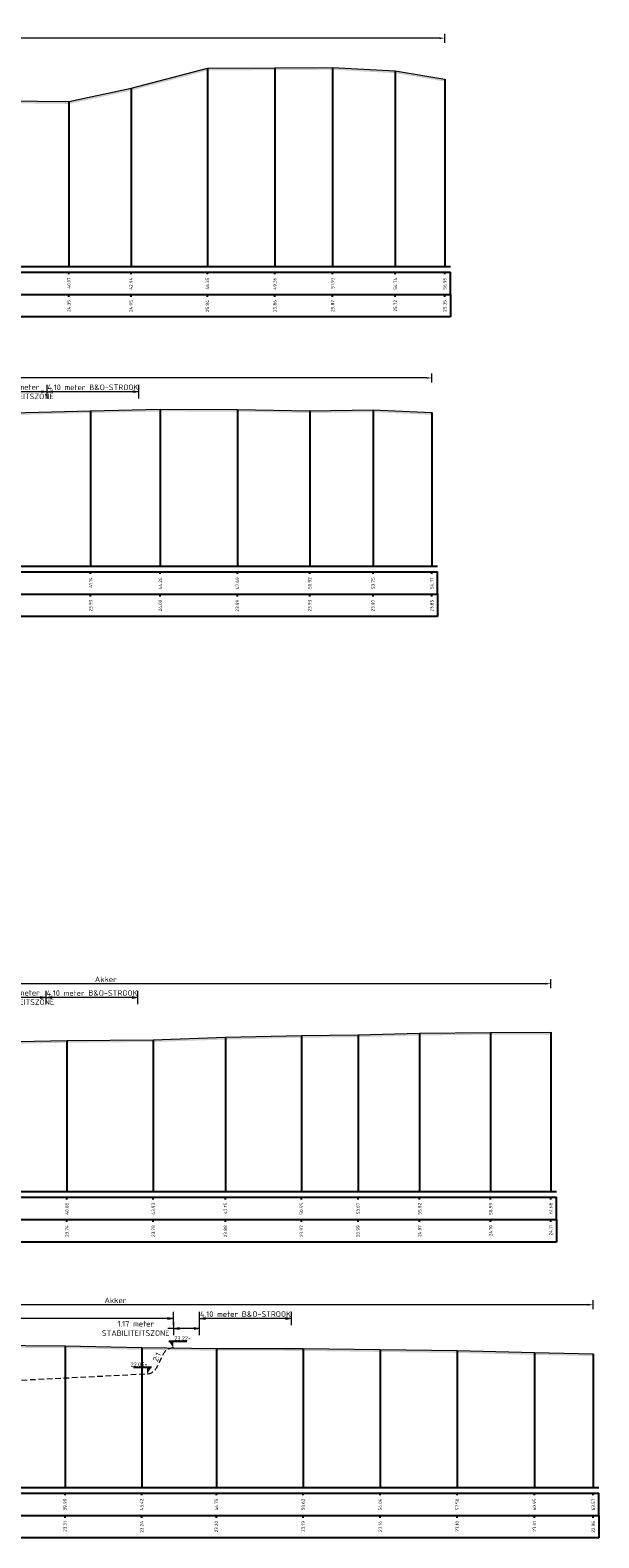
# Model space of a CAD drawing. Header units: metres. Extents: x 184077 to 190380, y 346696 to 349666.
# Tile 250 of 256: x 190163 to 190188, y 349142 to 349209. Entities that reach past the tile are written whole.
import ezdxf
from ezdxf.enums import TextEntityAlignment as Align

# ---------------------------------------------------------------- set-up
doc = ezdxf.new("R2010")
doc.units = ezdxf.units.M
doc.header["$PDMODE"] = 35
doc.header["$PDSIZE"] = 0.075
doc.linetypes.add('DASHED2', pattern=[0.375, 0.25, -0.125])
for name, color, linetype, lineweight in [('profiel', 8, 'Continuous', 0), ('X-ME-AL-PROFIEL_HUIDIG MAAIVELD-GD', 252, 'Continuous', 0), ('X-XX-AL-DETAIL1-M', 7, 'Continuous', 18), ('X-XX-AL-PEILMAAT-SD', 7, 'Continuous', 25), ('X01-XX-AL-M', 7, 'Continuous', 18)]:
    doc.layers.add(name, color=color, linetype=linetype, lineweight=lineweight)
doc.layers.add('TOE-WE-OB-NATUUROEVER-O', color=7, linetype='Continuous', lineweight=18, true_color=0xedb868)
doc.layers.add('X-ME-AL-PROFIELRASTER-S', color=7, linetype='Continuous')
doc.styles.add('NLCS-ISO', font='NLCS-ISO.ttf', dxfattribs={"height": 1.8})
doc.styles.add('NLCS-ISO-ANNOTATIVE-T18', font='NLCS-ISO.ttf', dxfattribs={"height": 1.8})
doc.styles.add('NLCS-ISO-M100-T25', font='NLCS-ISO.ttf', dxfattribs={"height": 0.25})
doc.dimstyles.new('NLCS-M100-T25-PIJL_L2_H1', dxfattribs={"dimscale": 0.1, "dimtxt": 2.5, "dimasz": 2.5, "dimexe": 2, "dimexo": 2, "dimgap": 0.7, "dimtad": 1, "dimzin": 0, "dimdsep": 46, "dimtxsty": 'NLCS-ISO-M100-T25', "dimcen": 0, "dimdle": 2, "dimclrd": 256, "dimclre": 256, "dimclrt": 256, "dimadec": 1, "dimazin": 0, "dimtfac": 1, "dimtdec": 3, "dimtofl": 0, "dimtmove": 0, "dimatfit": 3, "dimfxl": 2, "dimfxlon": 1, "dimtfillclr": 256, "dimtolj": 1, "dimtzin": 0, "dimlwd": -1, "dimlwe": -1, "dimarcsym": 0})
doc.dimstyles.new('NLCS-M100-T25-PIJL_L3_H2', dxfattribs={"dimscale": 0.1, "dimtxt": 2.5, "dimasz": 2.5, "dimexe": 2, "dimexo": 2, "dimgap": 0.7, "dimtad": 1, "dimdec": 3, "dimzin": 0, "dimdsep": 46, "dimtxsty": 'NLCS-ISO-M100-T25', "dimcen": 0, "dimdle": 2, "dimclrd": 256, "dimclre": 256, "dimclrt": 256, "dimazin": 0, "dimtfac": 1, "dimtdec": 3, "dimtofl": 0, "dimtmove": 0, "dimatfit": 3, "dimfxl": 2, "dimfxlon": 1, "dimtfillclr": 256, "dimtolj": 1, "dimtzin": 0, "dimlwd": -1, "dimlwe": -1, "dimarcsym": 0})

# ---------------------------------------------------------------- blocks, each defined once
blk = doc.blocks.new('SAL-PROFIELRASTER_BALK_EIND1-D')
at = {"color": 0, "linetype": 'ByBlock', "lineweight": -2}
blk.add_line((1, -12.5), (1, -2.5), dxfattribs=at)
at = {"color": 0, "linetype": 'ByBlock', "lineweight": -2, "flags": 128}
for points in [[(0, 0), (1, 0)], [(0, -2.5), (1, -2.5)], [(0, -12.5), (1, -12.5)]]:
    blk.add_lwpolyline(points, dxfattribs=at)
blk = doc.blocks.new('SAL-PROFIELRASTER_BALK_EIND2-D')
at = {"color": 0, "linetype": 'ByBlock', "lineweight": -2}
for p, q in [((1, -2.5), (1, -12.5)), ((1, -12.5), (0, -12.5))]:
    blk.add_line(p, q, dxfattribs=at)
blk = doc.blocks.new('SAL-PROFIELRASTER_BALK_DATA-D')
at = {"color": 0, "linetype": 'ByBlock', "lineweight": -2}
blk.add_lwpolyline([(0, -3.5), (0, -2.5)], dxfattribs=at)
at = {"color": 0, "linetype": 'ByBlock', "lineweight": -2, "style": 'NLCS-ISO-ANNOTATIVE-T18'}
blk.add_attdef('GETAL', text='', height=1.5, rotation=90, dxfattribs=at).set_placement((0.75, -5), align=Align.RIGHT)
blk = doc.blocks.new('SAL-PROFIELRASTER_AANHAAL-D')
at = {"color": 9, "linetype": 'ByBlock', "lineweight": -2, "flags": 128}
blk.add_lwpolyline([(0, 1), (0, 0)], dxfattribs=at)
blk = doc.blocks.new('*D24')
at = {"layer": 'Defpoints', "color": 0, "transparency": 16777216}
for p in [(190132.246, 349209.127), (190132.246, 349198.946), (190181.072, 349198.946)]:
    blk.add_point(p, dxfattribs=at)
at = {"layer": 'X-XX-AL-DETAIL1-M', "transparency": 16777216}
for p, q in [((190132.246, 349208.927), (190132.246, 349209.327)), ((190180.822, 349209.127), (190132.496, 349209.127)), ((190181.072, 349208.927), (190181.072, 349209.327))]:
    blk.add_line(p, q, dxfattribs=at)
for points in [[(190132.496, 349209.168), (190132.496, 349209.085), (190132.246, 349209.127)], [(190180.822, 349209.168), (190180.822, 349209.085), (190181.072, 349209.127)]]:
    blk.add_solid(points, dxfattribs=at)
at = {"layer": 'X-XX-AL-DETAIL1-M', "color": 10, "transparency": 16777216, "insert": (190156.659, 349209.322), "char_height": 0.25, "attachment_point": 5, "style": 'NLCS-ISO-M100-T25'}
blk.add_mtext('\\A1;Gras', dxfattribs=at)
blk = doc.blocks.new('*D26')
at = {"layer": 'Defpoints', "color": 0, "transparency": 16777216}
for p in [(190130.936, 349193.972), (190130.936, 349185.578), (190180.491, 349185.578)]:
    blk.add_point(p, dxfattribs=at)
at = {"layer": 'X-XX-AL-DETAIL1-M', "transparency": 16777216}
for p, q in [((190130.936, 349193.772), (190130.936, 349194.172)), ((190180.241, 349193.972), (190131.186, 349193.972)), ((190180.491, 349193.772), (190180.491, 349194.172))]:
    blk.add_line(p, q, dxfattribs=at)
for points in [[(190131.186, 349194.014), (190131.186, 349193.931), (190130.936, 349193.972)], [(190180.241, 349194.014), (190180.241, 349193.931), (190180.491, 349193.972)]]:
    blk.add_solid(points, dxfattribs=at)
at = {"layer": 'X-XX-AL-DETAIL1-M', "color": 10, "transparency": 16777216, "insert": (190155.714, 349194.167), "char_height": 0.25, "attachment_point": 5, "style": 'NLCS-ISO-M100-T25'}
blk.add_mtext('\\A1;Gras', dxfattribs=at)
blk = doc.blocks.new('*D30')
at = {"layer": 'Defpoints', "color": 0, "transparency": 16777216}
for p in [(190146.075, 349166.953), (190146.075, 349157.679), (190185.803, 349157.679)]:
    blk.add_point(p, dxfattribs=at)
at = {"layer": 'X-XX-AL-DETAIL1-M', "transparency": 16777216}
for p, q in [((190146.075, 349166.753), (190146.075, 349167.153)), ((190185.553, 349166.953), (190146.325, 349166.953)), ((190185.803, 349166.753), (190185.803, 349167.153))]:
    blk.add_line(p, q, dxfattribs=at)
for points in [[(190146.325, 349166.995), (190146.325, 349166.912), (190146.075, 349166.953)], [(190185.553, 349166.995), (190185.553, 349166.912), (190185.803, 349166.953)]]:
    blk.add_solid(points, dxfattribs=at)
at = {"layer": 'X-XX-AL-DETAIL1-M', "color": 10, "transparency": 16777216, "insert": (190165.939, 349167.148), "char_height": 0.25, "attachment_point": 5, "style": 'NLCS-ISO-M100-T25'}
blk.add_mtext('\\A1;Akker', dxfattribs=at)
blk = doc.blocks.new('*D33')
at = {"layer": 'Defpoints', "color": 0, "transparency": 16777216}
for p in [(190145.044, 349152.633), (190145.044, 349144.485), (190187.697, 349144.485)]:
    blk.add_point(p, dxfattribs=at)
at = {"layer": 'X-XX-AL-DETAIL1-M', "transparency": 16777216}
for p, q in [((190145.044, 349152.433), (190145.044, 349152.833)), ((190187.447, 349152.633), (190145.294, 349152.633)), ((190187.697, 349152.433), (190187.697, 349152.833))]:
    blk.add_line(p, q, dxfattribs=at)
for points in [[(190145.294, 349152.675), (190145.294, 349152.591), (190145.044, 349152.633)], [(190187.447, 349152.675), (190187.447, 349152.591), (190187.697, 349152.633)]]:
    blk.add_solid(points, dxfattribs=at)
at = {"layer": 'X-XX-AL-DETAIL1-M', "color": 10, "transparency": 16777216, "insert": (190166.37, 349152.828), "char_height": 0.25, "attachment_point": 5, "style": 'NLCS-ISO-M100-T25'}
blk.add_mtext('\\A1;Akker', dxfattribs=at)
blk = doc.blocks.new('_Closed')
at = {"color": 0, "linetype": 'ByBlock', "lineweight": -2}
for p, q in [((-1, 0.17), (0, 0)), ((-1, 0.17), (-1, -0.17)), ((0, 0), (-1, -0.17)), ((0, 0), (-1, 0))]:
    blk.add_line(p, q, dxfattribs=at)
blk = doc.blocks.new('*D91')
at = {"layer": 'Defpoints', "color": 0, "transparency": 16777216}
for p in [(190132.248, 349152.02), (190168.958, 349147.464), (190132.248, 349146.387)]:
    blk.add_point(p, dxfattribs=at)
at = {"layer": 'X01-XX-AL-M', "color": 11, "transparency": 16777216}
for p, q in [((190132.248, 349151.72), (190132.248, 349152.32)), ((190168.708, 349152.02), (190132.498, 349152.02)), ((190168.958, 349151.72), (190168.958, 349152.32))]:
    blk.add_line(p, q, dxfattribs=at)
at = {"layer": 'X01-XX-AL-M', "color": 11, "transparency": 16777216, "xscale": 0.25, "yscale": 0.25, "zscale": 0.25, "rotation": 180}
blk.add_blockref('_Closed', (190132.248, 349152.02), dxfattribs=at)
at = {"layer": 'X01-XX-AL-M', "color": 11, "transparency": 16777216, "xscale": 0.25, "yscale": 0.25, "zscale": 0.25}
blk.add_blockref('_Closed', (190168.958, 349152.02), dxfattribs=at)
at = {"layer": 'X01-XX-AL-M', "color": 11, "transparency": 16777216, "insert": (190150.603, 349152.215), "char_height": 0.25, "attachment_point": 5, "style": 'NLCS-ISO-M100-T25'}
blk.add_mtext('\\A1;36.71 meter BEREKENDE EROSIELENGTE', dxfattribs=at)
blk = doc.blocks.new('*D102')
at = {"layer": 'Defpoints', "color": 0, "transparency": 16777216}
for p in [(190163.316, 349193.359), (190163.316, 349188.69), (190167.416, 349188.767)]:
    blk.add_point(p, dxfattribs=at)
at = {"layer": 'X01-XX-AL-M', "color": 11, "transparency": 16777216}
for p, q in [((190163.316, 349193.059), (190163.316, 349193.659)), ((190167.416, 349193.059), (190167.416, 349193.659)), ((190167.166, 349193.359), (190163.566, 349193.359))]:
    blk.add_line(p, q, dxfattribs=at)
at = {"layer": 'X01-XX-AL-M', "color": 11, "transparency": 16777216, "xscale": 0.25, "yscale": 0.25, "zscale": 0.25, "rotation": 180}
blk.add_blockref('_Closed', (190163.316, 349193.359), dxfattribs=at)
at = {"layer": 'X01-XX-AL-M', "color": 11, "transparency": 16777216, "xscale": 0.25, "yscale": 0.25, "zscale": 0.25}
blk.add_blockref('_Closed', (190167.416, 349193.359), dxfattribs=at)
at = {"layer": 'X01-XX-AL-M', "color": 11, "transparency": 16777216, "insert": (190165.366, 349193.555), "char_height": 0.25, "attachment_point": 5, "style": 'NLCS-ISO-M100-T25'}
blk.add_mtext('\\A1;4.10 meter B&O-STROOK', dxfattribs=at)
blk = doc.blocks.new('*D103')
at = {"layer": 'Defpoints', "color": 0, "transparency": 16777216}
for p in [(190160.89, 349193.359), (190160.89, 349192.886), (190163.316, 349192.072)]:
    blk.add_point(p, dxfattribs=at)
at = {"layer": 'X01-XX-AL-M', "color": 11, "transparency": 16777216}
for p, q in [((190160.89, 349193.086), (190160.89, 349193.659)), ((190163.316, 349193.059), (190163.316, 349193.659)), ((190163.066, 349193.359), (190161.14, 349193.359))]:
    blk.add_line(p, q, dxfattribs=at)
at = {"layer": 'X01-XX-AL-M', "color": 11, "transparency": 16777216, "xscale": 0.25, "yscale": 0.25, "zscale": 0.25, "rotation": 180}
blk.add_blockref('_Closed', (190160.89, 349193.359), dxfattribs=at)
at = {"layer": 'X01-XX-AL-M', "color": 11, "transparency": 16777216, "xscale": 0.25, "yscale": 0.25, "zscale": 0.25}
blk.add_blockref('_Closed', (190163.316, 349193.359), dxfattribs=at)
at = {"layer": 'X01-XX-AL-M', "color": 11, "transparency": 16777216, "insert": (190162.103, 349193.359), "char_height": 0.25, "attachment_point": 5, "style": 'NLCS-ISO-M100-T25'}
blk.add_mtext('\\A1;2.43 meter\\PSTABILITEITSZONE', dxfattribs=at)
blk = doc.blocks.new('*D104')
at = {"layer": 'Defpoints', "color": 0, "transparency": 16777216}
for p in [(190163.276, 349166.341), (190163.276, 349161.671), (190167.376, 349161.748)]:
    blk.add_point(p, dxfattribs=at)
at = {"layer": 'X01-XX-AL-M', "color": 11, "transparency": 16777216}
for p, q in [((190163.276, 349166.041), (190163.276, 349166.641)), ((190167.126, 349166.341), (190163.526, 349166.341)), ((190167.376, 349166.041), (190167.376, 349166.641))]:
    blk.add_line(p, q, dxfattribs=at)
at = {"layer": 'X01-XX-AL-M', "color": 11, "transparency": 16777216, "xscale": 0.25, "yscale": 0.25, "zscale": 0.25, "rotation": 180}
blk.add_blockref('_Closed', (190163.276, 349166.341), dxfattribs=at)
at = {"layer": 'X01-XX-AL-M', "color": 11, "transparency": 16777216, "xscale": 0.25, "yscale": 0.25, "zscale": 0.25}
blk.add_blockref('_Closed', (190167.376, 349166.341), dxfattribs=at)
at = {"layer": 'X01-XX-AL-M', "color": 11, "transparency": 16777216, "insert": (190165.326, 349166.536), "char_height": 0.25, "attachment_point": 5, "style": 'NLCS-ISO-M100-T25'}
blk.add_mtext('\\A1;4.10 meter B&O-STROOK', dxfattribs=at)
blk = doc.blocks.new('*D105')
at = {"layer": 'Defpoints', "color": 0, "transparency": 16777216}
for p in [(190160.977, 349166.341), (190160.977, 349165.867), (190163.276, 349165.053)]:
    blk.add_point(p, dxfattribs=at)
at = {"layer": 'X01-XX-AL-M', "color": 11, "transparency": 16777216}
for p, q in [((190160.977, 349166.067), (190160.977, 349166.641)), ((190163.026, 349166.341), (190161.227, 349166.341)), ((190163.276, 349166.041), (190163.276, 349166.641))]:
    blk.add_line(p, q, dxfattribs=at)
at = {"layer": 'X01-XX-AL-M', "color": 11, "transparency": 16777216, "xscale": 0.25, "yscale": 0.25, "zscale": 0.25, "rotation": 180}
blk.add_blockref('_Closed', (190160.977, 349166.341), dxfattribs=at)
at = {"layer": 'X01-XX-AL-M', "color": 11, "transparency": 16777216, "xscale": 0.25, "yscale": 0.25, "zscale": 0.25}
blk.add_blockref('_Closed', (190163.276, 349166.341), dxfattribs=at)
at = {"layer": 'X01-XX-AL-M', "color": 11, "transparency": 16777216, "insert": (190162.127, 349166.341), "char_height": 0.25, "attachment_point": 5, "style": 'NLCS-ISO-M100-T25'}
blk.add_mtext('\\A1;2.30 meter\\PSTABILITEITSZONE', dxfattribs=at)
blk = doc.blocks.new('*D106')
at = {"layer": 'Defpoints', "color": 0, "transparency": 16777216}
for p in [(190170.126, 349152.02), (190170.126, 349147.35), (190174.226, 349147.428)]:
    blk.add_point(p, dxfattribs=at)
at = {"layer": 'X01-XX-AL-M', "color": 11, "transparency": 16777216}
for p, q in [((190170.126, 349151.72), (190170.126, 349152.32)), ((190173.976, 349152.02), (190170.376, 349152.02)), ((190174.226, 349151.72), (190174.226, 349152.32))]:
    blk.add_line(p, q, dxfattribs=at)
at = {"layer": 'X01-XX-AL-M', "color": 11, "transparency": 16777216, "xscale": 0.25, "yscale": 0.25, "zscale": 0.25, "rotation": 180}
blk.add_blockref('_Closed', (190170.126, 349152.02), dxfattribs=at)
at = {"layer": 'X01-XX-AL-M', "color": 11, "transparency": 16777216, "xscale": 0.25, "yscale": 0.25, "zscale": 0.25}
blk.add_blockref('_Closed', (190174.226, 349152.02), dxfattribs=at)
at = {"layer": 'X01-XX-AL-M', "color": 11, "transparency": 16777216, "insert": (190172.176, 349152.215), "char_height": 0.25, "attachment_point": 5, "style": 'NLCS-ISO-M100-T25'}
blk.add_mtext('\\A1;4.10 meter B&O-STROOK', dxfattribs=at)
blk = doc.blocks.new('*D107')
at = {"layer": 'Defpoints', "color": 0, "transparency": 16777216}
for p in [(190168.958, 349152.32), (190168.958, 349151.576), (190170.126, 349150.806)]:
    blk.add_point(p, dxfattribs=at)
at = {"layer": 'X01-XX-AL-M', "color": 11, "transparency": 16777216}
for p, q in [((190168.958, 349151.576), (190168.708, 349151.576)), ((190168.958, 349151.876), (190168.958, 349151.276)), ((190169.876, 349151.576), (190169.208, 349151.576)), ((190170.126, 349151.276), (190170.126, 349151.876))]:
    blk.add_line(p, q, dxfattribs=at)
at = {"layer": 'X01-XX-AL-M', "color": 11, "transparency": 16777216, "xscale": 0.25, "yscale": 0.25, "zscale": 0.25, "rotation": 180}
blk.add_blockref('_Closed', (190168.958, 349151.576), dxfattribs=at)
at = {"layer": 'X01-XX-AL-M', "color": 11, "transparency": 16777216, "xscale": 0.25, "yscale": 0.25, "zscale": 0.25}
blk.add_blockref('_Closed', (190170.126, 349151.576), dxfattribs=at)
at = {"layer": 'X01-XX-AL-M', "color": 11, "transparency": 16777216, "insert": (190167.275, 349151.576), "char_height": 0.25, "attachment_point": 5, "style": 'NLCS-ISO-M100-T25'}
blk.add_mtext('\\A1;1.17 meter\\PSTABILITEITSZONE', dxfattribs=at)
blk = doc.blocks.new('SAL-PEILMAAT_INFRACAD_H01-SOD')
blk.add_line((-2, 3), (6, 3))
blk.add_solid([(-2, 3), (0, 3), (0, 0)])
at = {"style": 'NLCS-ISO'}
blk.add_attdef('...', (0.4, 3.4), '', height=1.8, dxfattribs=at)

msp = doc.modelspace()

# ---------------------------------------------------------------- hatches: boundary and pattern name
at = {"layer": 'X-ME-AL-PROFIEL_HUIDIG MAAIVELD-GD'}
h = msp.add_hatch(dxfattribs=at)
h.set_pattern_fill('AGR-MAAIVELD', color=256, scale=0.05, pattern_type=2)
h.set_pattern_definition([(45, (0, -18.85015), (-0.25000007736, 0.25000007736), []), (45, (-0.0357, -18.81444), (0, 0.50000015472), [0.3535535, -0.3535535]), (45, (-0.07143, -18.77872), (0, 0.50000015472), [0.3535535, -0.3535535]), (45, (-0.10764, -18.7425), (0, 0.50000015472), [0.3535535, -0.3535535]), (45, (-0.14286, -18.7073), (0, 0.50000015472), [0.3535535, -0.3535535]), (45, (-0.17857, -18.67158), (0, 0.50000015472), [0.3535535, -0.3535535]), (45, (-0.2143, -18.63587), (0, 0.50000015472), [0.3535535, -0.3535535]), (315, (0, -18.85015), (0.25000007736, 0.25000007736), []), (315, (0.0357, -18.81444), (0.50000015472, -1e-16), [0.3535535, -0.3535535]), (315, (0.07143, -18.77872), (0.50000015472, -1e-16), [0.3535535, -0.3535535]), (315, (0.10764, -18.7425), (0.50000015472, -1e-16), [0.3535535, -0.3535535]), (315, (0.14286, -18.7073), (0.50000015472, -1e-16), [0.3535535, -0.3535535]), (315, (0.17857, -18.67158), (0.50000015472, -1e-16), [0.3535535, -0.3535535]), (315, (0.2143, -18.63587), (0.50000015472, -1e-16), [0.3535535, -0.3535535])])
h.paths.add_polyline_path([(190181.0721, 349207.2967), (190178.8608, 349207.6667), (190176.0598, 349207.8187), (190173.4841, 349207.8067), (190170.4754, 349207.7887), (190167.0656, 349206.8917), (190164.2913, 349206.2967), (190161.5153, 349206.3287), (190158.7128, 349206.2107), (190155.952, 349206.1987), (190152.8187, 349206.1307), (190149.7396, 349206.0717), (190147.0312, 349206.0307), (190144.3958, 349205.9367), (190141.1841, 349205.8657), (190138.8365, 349205.7007), (190136.9881, 349205.3557), (190135.2525, 349204.8807), (190134.2946, 349204.5567), (190132.976, 349204.1617), (190132.2457, 349203.3827), (190130.5674, 349202.9827), (190128.9467, 349202.6897), (190127.1285, 349202.5177), (190125.0589, 349202.1957), (190124.1252, 349201.8307), (190124.1252, 349201.7307), (190125.0589, 349202.0957), (190127.1285, 349202.4177), (190128.9467, 349202.5897), (190130.5674, 349202.8827), (190132.2457, 349203.2827), (190132.976, 349204.0617), (190134.2946, 349204.4567), (190135.2525, 349204.7807), (190136.9881, 349205.2557), (190138.8365, 349205.6007), (190141.1841, 349205.7657), (190144.3958, 349205.8367), (190147.0312, 349205.9307), (190149.7396, 349205.9717), (190152.8187, 349206.0307), (190155.952, 349206.0987), (190158.7128, 349206.1107), (190161.5153, 349206.2287), (190164.2913, 349206.1967), (190167.0656, 349206.7917), (190170.4754, 349207.6887), (190173.4841, 349207.7067), (190176.0598, 349207.7187), (190178.8608, 349207.5667), (190181.0721, 349207.1967)])
h = msp.add_hatch(dxfattribs=at)
h.set_pattern_fill('AGR-MAAIVELD', color=256, scale=0.05, pattern_type=2)
h.set_pattern_definition([(45, (0, -17.21814), (-0.25000007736, 0.25000007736), []), (45, (-0.0357, -17.18243), (0, 0.50000015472), [0.3535535, -0.3535535]), (45, (-0.07143, -17.1467), (0, 0.50000015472), [0.3535535, -0.3535535]), (45, (-0.10764, -17.1105), (0, 0.50000015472), [0.3535535, -0.3535535]), (45, (-0.14286, -17.0753), (0, 0.50000015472), [0.3535535, -0.3535535]), (45, (-0.17857, -17.03957), (0, 0.50000015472), [0.3535535, -0.3535535]), (45, (-0.2143, -17.00386), (0, 0.50000015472), [0.3535535, -0.3535535]), (315, (0, -17.21814), (0.25000007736, 0.25000007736), []), (315, (0.0357, -17.18243), (0.50000015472, -1e-16), [0.3535535, -0.3535535]), (315, (0.07143, -17.1467), (0.50000015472, -1e-16), [0.3535535, -0.3535535]), (315, (0.10764, -17.1105), (0.50000015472, -1e-16), [0.3535535, -0.3535535]), (315, (0.14286, -17.0753), (0.50000015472, -1e-16), [0.3535535, -0.3535535]), (315, (0.17857, -17.03957), (0.50000015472, -1e-16), [0.3535535, -0.3535535]), (315, (0.2143, -17.00386), (0.50000015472, -1e-16), [0.3535535, -0.3535535])])
h.paths.add_polyline_path([(190180.4912, 349192.4277), (190180.4912, 349192.3277), (190177.8709, 349192.4487), (190175.041, 349192.4037), (190171.8114, 349192.4717), (190168.3694, 349192.4777), (190165.2637, 349192.4117), (190161.7721, 349192.3227), (190158.6959, 349192.4137), (190155.4933, 349192.3857), (190152.0871, 349192.3167), (190148.9736, 349192.2997), (190146.2956, 349192.3077), (190143.5328, 349192.2847), (190141.098, 349192.1717), (190139.1912, 349192.0137), (190136.9834, 349191.5327), (190134.917, 349191.0547), (190132.6764, 349190.5207), (190130.9364, 349189.8957), (190129.7693, 349189.5267), (190128.03, 349189.2257), (190126.3118, 349189.0217), (190125.2731, 349188.7827), (190124.1252, 349188.2207), (190124.1252, 349188.3207), (190125.2731, 349188.8827), (190126.3118, 349189.1217), (190128.03, 349189.3257), (190129.7693, 349189.6267), (190130.9364, 349189.9957), (190132.6764, 349190.6207), (190134.917, 349191.1547), (190136.9834, 349191.6327), (190139.1912, 349192.1137), (190141.098, 349192.2717), (190143.5328, 349192.3847), (190146.2956, 349192.4077), (190148.9736, 349192.3997), (190152.0871, 349192.4167), (190155.4933, 349192.4857), (190158.6959, 349192.5137), (190161.7721, 349192.4227), (190165.2637, 349192.5117), (190168.3694, 349192.5777), (190171.8114, 349192.5717), (190175.041, 349192.5037), (190177.8709, 349192.5487)])
h = msp.add_hatch(dxfattribs=at)
h.set_pattern_fill('AGR-MAAIVELD', color=256, scale=0.05, pattern_type=2)
h.set_pattern_definition([(45, (0, -15.11674), (-0.25000007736, 0.25000007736), []), (45, (-0.0357, -15.08103), (0, 0.50000015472), [0.3535535, -0.3535535]), (45, (-0.07143, -15.0453), (0, 0.50000015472), [0.3535535, -0.3535535]), (45, (-0.10764, -15.0091), (0, 0.50000015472), [0.3535535, -0.3535535]), (45, (-0.14286, -14.9739), (0, 0.50000015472), [0.3535535, -0.3535535]), (45, (-0.17857, -14.93817), (0, 0.50000015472), [0.3535535, -0.3535535]), (45, (-0.2143, -14.90246), (0, 0.50000015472), [0.3535535, -0.3535535]), (315, (0, -15.11674), (0.25000007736, 0.25000007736), []), (315, (0.0357, -15.08103), (0.50000015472, -1e-16), [0.3535535, -0.3535535]), (315, (0.07143, -15.0453), (0.50000015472, -1e-16), [0.3535535, -0.3535535]), (315, (0.10764, -15.0091), (0.50000015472, -1e-16), [0.3535535, -0.3535535]), (315, (0.14286, -14.9739), (0.50000015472, -1e-16), [0.3535535, -0.3535535]), (315, (0.17857, -14.93817), (0.50000015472, -1e-16), [0.3535535, -0.3535535]), (315, (0.2143, -14.90246), (0.50000015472, -1e-16), [0.3535535, -0.3535535])])
h.paths.add_polyline_path([(190185.8033, 349164.7841), (190183.1164, 349164.7821), (190179.946, 349164.7451), (190177.1978, 349164.6681), (190174.6733, 349164.6451), (190171.2801, 349164.5611), (190168.0555, 349164.4551), (190164.2063, 349164.4221), (190161.2773, 349164.3641), (190158.441, 349164.4401), (190155.2236, 349164.4581), (190152.3258, 349164.5761), (190149.1997, 349164.6351), (190146.0755, 349164.5361), (190145.2031, 349164.9861), (190143.6501, 349165.2051), (190141.904, 349164.8341), (190139.8833, 349164.5281), (190138.2962, 349164.0731), (190136.0337, 349163.5791), (190134.5047, 349163.1801), (190133.2261, 349162.8121), (190131.8506, 349161.9921), (190131.1089, 349161.7211), (190130.149, 349161.4481), (190128.5944, 349161.2351), (190127.0422, 349161.0011), (190125.8642, 349160.7981), (190124.6728, 349160.6401), (190124.1252, 349160.3821), (190124.1252, 349160.2821), (190124.6728, 349160.5401), (190125.8642, 349160.6981), (190127.0422, 349160.9011), (190128.5944, 349161.1351), (190130.149, 349161.3481), (190131.1089, 349161.6211), (190131.8506, 349161.8921), (190133.2261, 349162.7121), (190134.5047, 349163.0801), (190136.0337, 349163.4791), (190138.2962, 349163.9731), (190139.8833, 349164.4281), (190141.904, 349164.7341), (190143.6501, 349165.1051), (190145.2031, 349164.8861), (190146.0755, 349164.4361), (190149.1997, 349164.5351), (190152.3258, 349164.4761), (190155.2236, 349164.3581), (190158.441, 349164.3401), (190161.2773, 349164.2641), (190164.2063, 349164.3221), (190168.0555, 349164.3551), (190171.2801, 349164.4611), (190174.6733, 349164.5451), (190177.1978, 349164.5681), (190179.946, 349164.6451), (190183.1164, 349164.6821), (190185.8033, 349164.6841)])
h = msp.add_hatch(dxfattribs=at)
h.set_pattern_fill('AGR-MAAIVELD', color=256, scale=0.05, pattern_type=2)
h.set_pattern_definition([(45, (0, -13.31053), (-0.25000007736, 0.25000007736), []), (45, (-0.0357, -13.2748), (0, 0.50000015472), [0.3535535, -0.3535535]), (45, (-0.07143, -13.2391), (0, 0.50000015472), [0.3535535, -0.3535535]), (45, (-0.10764, -13.2029), (0, 0.50000015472), [0.3535535, -0.3535535]), (45, (-0.14286, -13.16767), (0, 0.50000015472), [0.3535535, -0.3535535]), (45, (-0.17857, -13.13195), (0, 0.50000015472), [0.3535535, -0.3535535]), (45, (-0.2143, -13.09624), (0, 0.50000015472), [0.3535535, -0.3535535]), (315, (0, -13.31053), (0.25000007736, 0.25000007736), []), (315, (0.0357, -13.2748), (0.50000015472, -1e-16), [0.3535535, -0.3535535]), (315, (0.07143, -13.2391), (0.50000015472, -1e-16), [0.3535535, -0.3535535]), (315, (0.10764, -13.2029), (0.50000015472, -1e-16), [0.3535535, -0.3535535]), (315, (0.14286, -13.16767), (0.50000015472, -1e-16), [0.3535535, -0.3535535]), (315, (0.17857, -13.13195), (0.50000015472, -1e-16), [0.3535535, -0.3535535]), (315, (0.2143, -13.09624), (0.50000015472, -1e-16), [0.3535535, -0.3535535])])
h.paths.add_polyline_path([(190187.6968, 349150.4453), (190187.6968, 349150.3453), (190185.0731, 349150.3963), (190181.6213, 349150.4853), (190178.1855, 349150.5293), (190174.7444, 349150.5753), (190170.8778, 349150.5833), (190167.5442, 349150.6223), (190164.1189, 349150.6993), (190160.5907, 349150.7223), (190157.1725, 349150.7753), (190153.9139, 349150.7583), (190150.2238, 349150.8873), (190147.6831, 349150.9253), (190145.0437, 349150.8293), (190144.2187, 349150.9623), (190142.7315, 349151.0793), (190141.2806, 349150.7483), (190139.8778, 349150.2783), (190138.5439, 349149.9863), (190137.3049, 349149.5193), (190136.0371, 349149.0693), (190134.4714, 349148.6313), (190133.699, 349148.4453), (190132.248, 349148.1613), (190130.458, 349148.1523), (190128.5702, 349148.0763), (190126.926, 349148.0203), (190125.2816, 349147.7533), (190124.1252, 349147.1303), (190124.1252, 349147.2303), (190125.2816, 349147.8533), (190126.926, 349148.1203), (190128.5702, 349148.1763), (190130.458, 349148.2523), (190132.248, 349148.2613), (190133.699, 349148.5453), (190134.4714, 349148.7313), (190136.0371, 349149.1693), (190137.3049, 349149.6193), (190138.5439, 349150.0863), (190139.8778, 349150.3783), (190141.2806, 349150.8483), (190142.7315, 349151.1793), (190144.2187, 349151.0623), (190145.0437, 349150.9293), (190147.6831, 349151.0253), (190150.2238, 349150.9873), (190153.9139, 349150.8583), (190157.1725, 349150.8753), (190160.5907, 349150.8223), (190164.1189, 349150.7993), (190167.5442, 349150.7223), (190170.8778, 349150.6833), (190174.7444, 349150.6753), (190178.1855, 349150.6293), (190181.6213, 349150.5853), (190185.0731, 349150.4963)])

# ---------------------------------------------------------------- linework, layer by layer
at = {"layer": 'profiel', "linetype": 'Continuous', "lineweight": 0}
for points in [[(190161.5153, 349206.3287), (190164.2913, 349206.2967), (190167.0656, 349206.8917), (190170.4754, 349207.7887), (190173.4841, 349207.8067), (190176.0598, 349207.8187), (190178.8608, 349207.6667), (190181.0721, 349207.2967)], [(190124.1252, 349188.3207), (190125.2731, 349188.8827), (190126.3118, 349189.1217), (190128.03, 349189.3257), (190129.7693, 349189.6267), (190130.9364, 349189.9957), (190132.6764, 349190.6207), (190134.917, 349191.1547), (190136.9834, 349191.6327), (190139.1912, 349192.1137), (190141.098, 349192.2717), (190143.5328, 349192.3847), (190146.2956, 349192.4077), (190148.9736, 349192.3997), (190152.0871, 349192.4167), (190155.4933, 349192.4857), (190158.6959, 349192.5137), (190161.7721, 349192.4227), (190165.2637, 349192.5117), (190168.3694, 349192.5777), (190171.8114, 349192.5717), (190175.041, 349192.5037), (190177.8709, 349192.5487), (190180.4912, 349192.4277)], [(190161.2773, 349164.3641), (190164.2063, 349164.4221), (190168.0555, 349164.4551), (190171.2801, 349164.5611), (190174.6733, 349164.6451), (190177.1978, 349164.6681), (190179.946, 349164.7451), (190183.1164, 349164.7821), (190185.8033, 349164.7841)], [(190160.5907, 349150.8223), (190164.1189, 349150.7993), (190167.5442, 349150.7223), (190170.8778, 349150.6833), (190174.7444, 349150.6753), (190178.1855, 349150.6293), (190181.6213, 349150.5853), (190185.0731, 349150.4963), (190187.6968, 349150.4453)]]:
    msp.add_lwpolyline(points, dxfattribs=at)
at = {"layer": 'TOE-WE-OB-NATUUROEVER-O', "linetype": 'DASHED2', "flags": 128}
msp.add_lwpolyline([(190168.958, 349150.7058, 0.2872423), (190168.5049, 349150.4294), (190168.1969, 349149.8134, -0.2706285), (190167.7747, 349149.5376), (190132.248, 349147.7613)], format="xyb", dxfattribs=at)

# ---------------------------------------------------------------- block references
at = {"layer": 'X-ME-AL-PROFIELRASTER-S'}
for p, yscale in [((190170.4754, 349198.9457), 8.843), ((190173.4841, 349198.9457), 8.861), ((190176.0598, 349198.9457), 8.873000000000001), ((190178.8608, 349198.9457), 8.721), ((190181.0721, 349198.9457), 8.350999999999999), ((190167.0656, 349198.9457), 7.946000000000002), ((190164.2913, 349198.9457), 7.350999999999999), ((190165.2637, 349185.5777), 6.934000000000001), ((190168.3694, 349185.5777), 7), ((190171.8114, 349185.5777), 6.994), ((190175.041, 349185.5777), 6.925999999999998), ((190177.8709, 349185.5777), 6.971), ((190180.4912, 349185.5777), 6.850000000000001), ((190179.946, 349157.6791), 7.065999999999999), ((190183.1164, 349157.6791), 7.103000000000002), ((190185.8033, 349157.6791), 7.105), ((190164.2063, 349157.6791), 6.742999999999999), ((190168.0555, 349157.6791), 6.776), ((190171.2801, 349157.6791), 6.882000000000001), ((190174.6733, 349157.6791), 6.966000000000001), ((190177.1978, 349157.6791), 6.989000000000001), ((190164.1189, 349144.4853), 6.314), ((190167.5442, 349144.4853), 6.236999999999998), ((190170.8778, 349144.4853), 6.198), ((190174.7444, 349144.4853), 6.190000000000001), ((190178.1855, 349144.4853), 6.143999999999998), ((190181.6213, 349144.4853), 6.100000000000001), ((190185.0731, 349144.4853), 6.010999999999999), ((190187.6968, 349144.4853), 5.960000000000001)]:
    msp.add_blockref('SAL-PROFIELRASTER_AANHAAL-D', p, dxfattribs=dict(at, yscale=yscale))
at = {"layer": 'X-ME-AL-PROFIELRASTER-S', "yscale": 0.1}
for name, p, xscale, zscale in [('SAL-PROFIELRASTER_BALK_EIND1-D', (190124.1252, 349198.9457), 57.19688291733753, 57.19688291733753), ('SAL-PROFIELRASTER_BALK_EIND2-D', (190124.1252, 349197.9457), 57.19688291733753, 57.19688291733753), ('SAL-PROFIELRASTER_BALK_EIND1-D', (190124.1252, 349185.5777), 56.61603375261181, 56.61603375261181), ('SAL-PROFIELRASTER_BALK_EIND2-D', (190124.1252, 349184.5777), 56.61603375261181, 56.61603375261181), ('SAL-PROFIELRASTER_BALK_EIND1-D', (190124.1252, 349157.6791), 61.92817695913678, 61.92817695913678), ('SAL-PROFIELRASTER_BALK_EIND2-D', (190124.1252, 349156.6791), 61.92817695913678, 61.92817695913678), ('SAL-PROFIELRASTER_BALK_EIND1-D', (190124.1252, 349144.4853), 63.82163380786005, 63.82163380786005), ('SAL-PROFIELRASTER_BALK_EIND2-D', (190124.1252, 349143.4853), 63.82163380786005, 63.82163380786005)]:
    msp.add_blockref(name, p, dxfattribs=dict(at, xscale=xscale, zscale=zscale))
at = {"layer": 'X-ME-AL-PROFIELRASTER-S', "xscale": 0.1, "yscale": 0.1, "zscale": 0.1}
for p, values in [((190164.2913, 349198.9457), {'GETAL': '40.17'}), ((190167.0656, 349198.9457), {'GETAL': '42.94'}), ((190170.4754, 349198.9457), {'GETAL': '46.35'}), ((190173.4841, 349198.9457), {'GETAL': '49.36'}), ((190176.0598, 349198.9457), {'GETAL': '51.93'}), ((190178.8608, 349198.9457), {'GETAL': '54.74'}), ((190181.0721, 349198.9457), {'GETAL': '56.95'}), ((190164.2913, 349197.9457), {'GETAL': '24.35'}), ((190167.0656, 349197.9457), {'GETAL': '24.95'}), ((190170.4754, 349197.9457), {'GETAL': '25.84'}), ((190173.4841, 349197.9457), {'GETAL': '25.86'}), ((190176.0598, 349197.9457), {'GETAL': '25.87'}), ((190178.8608, 349197.9457), {'GETAL': '25.72'}), ((190181.0721, 349197.9457), {'GETAL': '25.35'}), ((190165.2637, 349185.5777), {'GETAL': '41.14'}), ((190168.3694, 349185.5777), {'GETAL': '44.24'}), ((190171.8114, 349185.5777), {'GETAL': '47.69'}), ((190175.041, 349185.5777), {'GETAL': '50.92'}), ((190177.8709, 349185.5777), {'GETAL': '53.75'}), ((190180.4912, 349185.5777), {'GETAL': '56.37'}), ((190165.2637, 349184.5777), {'GETAL': '23.93'}), ((190168.3694, 349184.5777), {'GETAL': '24.00'}), ((190171.8114, 349184.5777), {'GETAL': '23.99'}), ((190175.041, 349184.5777), {'GETAL': '23.93'}), ((190177.8709, 349184.5777), {'GETAL': '23.97'}), ((190180.4912, 349184.5777), {'GETAL': '23.85'}), ((190164.2063, 349157.6791), {'GETAL': '40.08'}), ((190168.0555, 349157.6791), {'GETAL': '43.93'}), ((190171.2801, 349157.6791), {'GETAL': '47.15'}), ((190174.6733, 349157.6791), {'GETAL': '50.55'}), ((190177.1978, 349157.6791), {'GETAL': '53.07'}), ((190179.946, 349157.6791), {'GETAL': '55.82'}), ((190183.1164, 349157.6791), {'GETAL': '58.99'}), ((190185.8033, 349157.6791), {'GETAL': '61.68'}), ((190164.2063, 349156.6791), {'GETAL': '23.74'}), ((190168.0555, 349156.6791), {'GETAL': '23.78'}), ((190171.2801, 349156.6791), {'GETAL': '23.88'}), ((190174.6733, 349156.6791), {'GETAL': '23.97'}), ((190177.1978, 349156.6791), {'GETAL': '23.99'}), ((190179.946, 349156.6791), {'GETAL': '24.07'}), ((190183.1164, 349156.6791), {'GETAL': '24.10'}), ((190185.8033, 349156.6791), {'GETAL': '24.11'}), ((190164.1189, 349144.4853), {'GETAL': '39.99'}), ((190167.5442, 349144.4853), {'GETAL': '43.42'}), ((190170.8778, 349144.4853), {'GETAL': '46.75'}), ((190174.7444, 349144.4853), {'GETAL': '50.62'}), ((190178.1855, 349144.4853), {'GETAL': '54.06'}), ((190181.6213, 349144.4853), {'GETAL': '57.50'}), ((190185.0731, 349144.4853), {'GETAL': '60.95'}), ((190187.6968, 349144.4853), {'GETAL': '63.57'}), ((190164.1189, 349143.4853), {'GETAL': '23.31'}), ((190167.5442, 349143.4853), {'GETAL': '23.24'}), ((190170.8778, 349143.4853), {'GETAL': '23.20'}), ((190174.7444, 349143.4853), {'GETAL': '23.19'}), ((190178.1855, 349143.4853), {'GETAL': '23.14'}), ((190181.6213, 349143.4853), {'GETAL': '23.10'}), ((190185.0731, 349143.4853), {'GETAL': '23.01'}), ((190187.6968, 349143.4853), {'GETAL': '22.96'})]:
    msp.add_blockref('SAL-PROFIELRASTER_BALK_DATA-D', p, dxfattribs=at).add_auto_attribs(values)
at = {"layer": 'X-XX-AL-PEILMAAT-SD', "xscale": 0.1, "yscale": 0.1, "zscale": 0.1}
msp.add_blockref('SAL-PEILMAAT_INFRACAD_H01-SOD', (190168.958, 349150.7058), dxfattribs=at).add_auto_attribs({'...': '23.22+'})
at = {"layer": 'X-XX-AL-PEILMAAT-SD'}
ref = msp.add_blockref('SAL-PEILMAAT_INFRACAD_H01-SOD', (190167.7747, 349149.5376), dxfattribs=dict(at, xscale=-0.1, yscale=0.1, zscale=0.1))
ref.add_attrib('...', '22.05+', (190167.0507, 349149.8776), dxfattribs={"layer": '0', "height": 0.18, "style": 'NLCS-ISO'})

# ---------------------------------------------------------------- texts
at = {"layer": 'TOE-WE-OB-NATUUROEVER-O', "linetype": 'DASHED2', "style": 'NLCS-ISO'}
msp.add_text('2:1', height=0.25, rotation=63.434949, dxfattribs=at).set_placement((190168.3956, 349150.2108), align=Align.BOTTOM_CENTER)

# ---------------------------------------------------------------- dimensions: what is measured, and where the dimension line sits
at = {"layer": 'X-XX-AL-DETAIL1-M'}
for base, p1, p2, text, picture, middle in [((190132.2457, 349209.1265), (190181.0721, 349198.9457), (190132.2457, 349198.9457), 'Gras', '*D24', (190156.6589, 349209.1265)), ((190130.9364, 349193.9722), (190180.4912, 349185.5777), (190130.9364, 349185.5777), 'Gras', '*D26', (190155.7138, 349193.9722)), ((190146.0755, 349166.9533), (190185.8033, 349157.6791), (190146.0755, 349157.6791), 'Akker', '*D30', (190165.9394, 349166.9533)), ((190145.0437, 349152.633), (190187.6968, 349144.4853), (190145.0437, 349144.4853), 'Akker', '*D33', (190166.3703, 349152.633))]:
    dim = msp.add_linear_dim(base=base, p1=p1, p2=p2, text=text, dimstyle='NLCS-M100-T25-PIJL_L3_H2', override={"dimclrt": 10}, dxfattribs=at)
    dim.commit()
    dim.dimension.update_dxf_attribs({"geometry": picture, "text_midpoint": middle, "dimtype": 160})
at = {"layer": 'X01-XX-AL-M', "color": 11}
for base, p1, p2, picture, middle in [((190160.8903, 349193.3595), (190163.3163, 349192.0724), (190160.8903, 349192.8863), '*D103', (190162.1033, 349193.3595)), ((190160.9774, 349166.3405), (190163.2764, 349165.0534), (190160.9774, 349165.8673), '*D105', (190162.1269, 349166.3405)), ((190168.958, 349151.5763), (190170.126, 349150.8064), (190168.958, 349152.3203), '*D107', (190167.2755, 349151.5763))]:
    dim = msp.add_linear_dim(base=base, p1=p1, p2=p2, text='<> meter\\PSTABILITEITSZONE', dimstyle='NLCS-M100-T25-PIJL_L2_H1', override={"dimexe": 3, "dimtad": 0, "dimblk1": 'Closed', "dimblk2": 'Closed', "dimsah": 1, "dimclrd": 11, "dimclre": 11, "dimclrt": 11, "dimfxl": 3}, dxfattribs=at)
    dim.commit()
    dim.dimension.update_dxf_attribs({"geometry": picture, "text_midpoint": middle, "dimtype": 160})
for base, p1, p2, text, override, picture, middle in [((190163.3163, 349193.3595), (190167.4163, 349188.7673), (190163.3163, 349188.6896), '<> meter B&O-STROOK', {"dimexe": 3, "dimblk1": 'Closed', "dimblk2": 'Closed', "dimsah": 1, "dimclrd": 11, "dimclre": 11, "dimclrt": 11, "dimtmove": 1, "dimfxl": 3}, '*D102', (190165.3663, 349193.5546)), ((190163.2764, 349166.3405), (190167.3764, 349161.7483), (190163.2764, 349161.6706), '<> meter B&O-STROOK', {"dimexe": 3, "dimblk1": 'Closed', "dimblk2": 'Closed', "dimsah": 1, "dimclrd": 11, "dimclre": 11, "dimclrt": 11, "dimtmove": 1, "dimfxl": 3}, '*D104', (190165.3264, 349166.5356)), ((190132.248, 349152.0203), (190168.958, 349147.464), (190132.248, 349146.3872), '<> meter BEREKENDE EROSIELENGTE', {"dimexe": 3, "dimblk1": 'Closed', "dimblk2": 'Closed', "dimsah": 1, "dimclrd": 11, "dimclre": 11, "dimclrt": 11, "dimfxl": 3}, '*D91', (190150.603, 349152.2154)), ((190170.126, 349152.0203), (190174.226, 349147.4281), (190170.126, 349147.3504), '<> meter B&O-STROOK', {"dimexe": 3, "dimblk1": 'Closed', "dimblk2": 'Closed', "dimsah": 1, "dimclrd": 11, "dimclre": 11, "dimclrt": 11, "dimtmove": 1, "dimfxl": 3}, '*D106', (190172.176, 349152.2154))]:
    dim = msp.add_linear_dim(base=base, p1=p1, p2=p2, text=text, dimstyle='NLCS-M100-T25-PIJL_L2_H1', override=override, dxfattribs=at)
    dim.commit()
    dim.dimension.update_dxf_attribs({"geometry": picture, "text_midpoint": middle})

doc.saveas('drawing.dxf')
